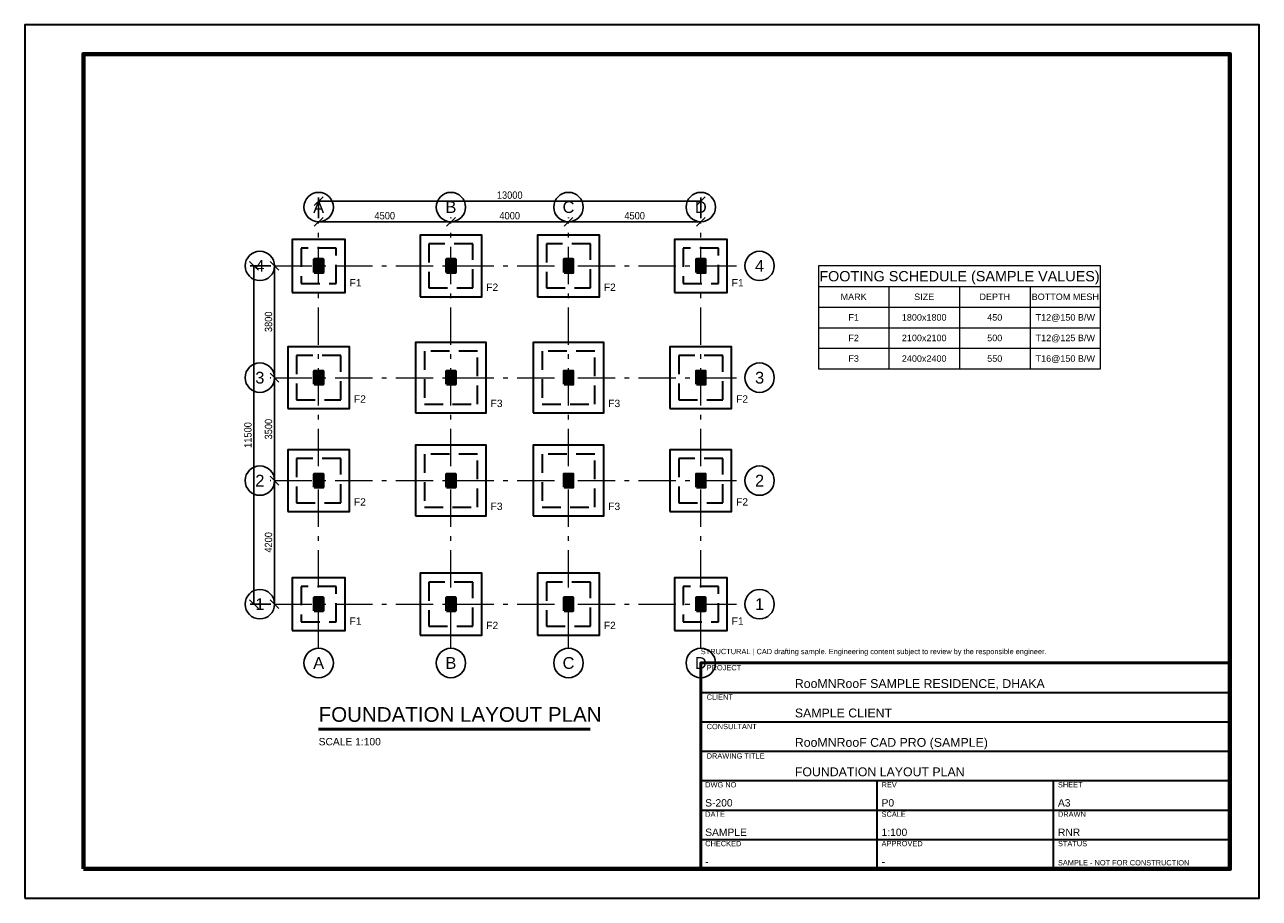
# Model space of a CAD drawing. Header units: millimetres. Extents: x -10000 to 32000, y -10000 to 19700.
import ezdxf
from ezdxf.enums import TextEntityAlignment as Align

# ---------------------------------------------------------------- set-up
doc = ezdxf.new("R2010")
doc.units = ezdxf.units.MM
doc.header["$LTSCALE"] = 100
doc.linetypes.add('RNR_GRID', pattern=[20.6375, 12.7, -3.175, 1.5875, -3.175])
doc.linetypes.add('RNR_HIDDEN', pattern=[9.525, 6.35, -3.175])
for name, color, linetype, lineweight, true_color in [('ANNO-DIMS', 30, 'Continuous', 18, 0xff9f1c), ('ANNO-GRID', 7, 'Continuous', 25, 0xf8f9fa), ('ANNO-SCHEDULE', 9, 'Continuous', 18, 0xc8c8c8), ('ANNO-TEXT', 7, 'Continuous', 18, 0xffffff), ('ANNO-TITLE', 7, 'Continuous', 35, 0xffc6ff), ('S-COL', 22, 'Continuous', 50, 0xd62828), ('S-FTG', 27, 'Continuous', 35, 0x99582a), ('S-GRID', 253, 'RNR_GRID', 18, 0xadb5bd), ('S-TEXT', 254, 'Continuous', 18, 0xe6e6e6)]:
    doc.layers.add(name, color=color, linetype=linetype, lineweight=lineweight, true_color=true_color)
doc.layers.add('S-HATCH', color=252, linetype='Continuous', lineweight=9, true_color=0x8c8ca0, transparency=0.4)
doc.styles.add('RNR_HEADING', font='arial.ttf')
doc.styles.add('RNR_TEXT', font='arial.ttf', dxfattribs={"width": 0.9})
doc.dimstyles.new('RNR_STRUCT', dxfattribs={"dimscale": 100, "dimtxt": 2.5, "dimasz": 1.5, "dimexe": 1.25, "dimexo": 1.5, "dimgap": 0.8, "dimtad": 1, "dimdec": 0, "dimtxsty": 'RNR_TEXT', "dimtsz": 1.5, "dimcen": 2.5, "dimazin": 3, "dimtfac": 1, "dimtmove": 0, "dimatfit": 3})

msp = doc.modelspace()

# ---------------------------------------------------------------- hatches: boundary and pattern name
at = {"layer": 'S-HATCH', "true_color": 0x8c8ca0}
h = msp.add_hatch(dxfattribs=at)
h.set_pattern_fill('ANSI31', scale=5)
h.paths.add_polyline_path([(-150, 11275), (150, 11275), (150, 11725), (-150, 11725)])
h = msp.add_hatch(dxfattribs=at)
h.set_pattern_fill('ANSI31', scale=5)
h.paths.add_polyline_path([(4350, 11275), (4650, 11275), (4650, 11725), (4350, 11725)])
h = msp.add_hatch(dxfattribs=at)
h.set_pattern_fill('ANSI31', scale=5)
h.paths.add_polyline_path([(8350, 11275), (8650, 11275), (8650, 11725), (8350, 11725)])
h = msp.add_hatch(dxfattribs=at)
h.set_pattern_fill('ANSI31', scale=5)
h.paths.add_polyline_path([(12850, 11275), (13150, 11275), (13150, 11725), (12850, 11725)])
h = msp.add_hatch(dxfattribs=at)
h.set_pattern_fill('ANSI31', scale=5)
h.paths.add_polyline_path([(-150, 7475), (150, 7475), (150, 7925), (-150, 7925)])
h = msp.add_hatch(dxfattribs=at)
h.set_pattern_fill('ANSI31', scale=5)
h.paths.add_polyline_path([(4350, 7475), (4650, 7475), (4650, 7925), (4350, 7925)])
h = msp.add_hatch(dxfattribs=at)
h.set_pattern_fill('ANSI31', scale=5)
h.paths.add_polyline_path([(8350, 7475), (8650, 7475), (8650, 7925), (8350, 7925)])
h = msp.add_hatch(dxfattribs=at)
h.set_pattern_fill('ANSI31', scale=5)
h.paths.add_polyline_path([(12850, 7475), (13150, 7475), (13150, 7925), (12850, 7925)])
h = msp.add_hatch(dxfattribs=at)
h.set_pattern_fill('ANSI31', scale=5)
h.paths.add_polyline_path([(-150, 3975), (150, 3975), (150, 4425), (-150, 4425)])
h = msp.add_hatch(dxfattribs=at)
h.set_pattern_fill('ANSI31', scale=5)
h.paths.add_polyline_path([(4350, 3975), (4650, 3975), (4650, 4425), (4350, 4425)])
h = msp.add_hatch(dxfattribs=at)
h.set_pattern_fill('ANSI31', scale=5)
h.paths.add_polyline_path([(8350, 3975), (8650, 3975), (8650, 4425), (8350, 4425)])
h = msp.add_hatch(dxfattribs=at)
h.set_pattern_fill('ANSI31', scale=5)
h.paths.add_polyline_path([(12850, 3975), (13150, 3975), (13150, 4425), (12850, 4425)])
h = msp.add_hatch(dxfattribs=at)
h.set_pattern_fill('ANSI31', scale=5)
h.paths.add_polyline_path([(-150, -225), (150, -225), (150, 225), (-150, 225)])
h = msp.add_hatch(dxfattribs=at)
h.set_pattern_fill('ANSI31', scale=5)
h.paths.add_polyline_path([(4350, -225), (4650, -225), (4650, 225), (4350, 225)])
h = msp.add_hatch(dxfattribs=at)
h.set_pattern_fill('ANSI31', scale=5)
h.paths.add_polyline_path([(8350, -225), (8650, -225), (8650, 225), (8350, 225)])
h = msp.add_hatch(dxfattribs=at)
h.set_pattern_fill('ANSI31', scale=5)
h.paths.add_polyline_path([(12850, -225), (13150, -225), (13150, 225), (12850, 225)])

# ---------------------------------------------------------------- linework, layer by layer
at = {"layer": 'ANNO-GRID'}
for centre in [(0, 13500), (4500, 13500), (8500, 13500), (13000, 13500), (-2000, 11500), (15000, 11500), (-2000, 7700), (15000, 7700), (-2000, 4200), (15000, 4200), (-2000, 0), (15000, 0), (0, -2000), (4500, -2000), (8500, -2000), (13000, -2000)]:
    msp.add_circle(centre, 500, dxfattribs=at)
at = {"layer": 'ANNO-SCHEDULE'}
for p, q in [((17000, 10800), (26600, 10800)), ((19400, 10800), (19400, 8000)), ((21800, 10800), (21800, 8000)), ((24200, 10800), (24200, 8000)), ((17000, 10100), (26600, 10100)), ((17000, 9400), (26600, 9400)), ((17000, 8700), (26600, 8700))]:
    msp.add_line(p, q, dxfattribs=at)
msp.add_lwpolyline([(17000, 8000), (26600, 8000), (26600, 11500), (17000, 11500)], close=True, dxfattribs=at)
at = {"layer": 'ANNO-TEXT', "lineweight": 50}
msp.add_line((0, -4250), (9240, -4250), dxfattribs=at)
at = {"layer": 'ANNO-TITLE'}
for p, q in [((13000, -3000), (31000, -3000)), ((13000, -4000), (31000, -4000)), ((13000, -5000), (31000, -5000)), ((13000, -6000), (31000, -6000)), ((19000, -9000), (19000, -6000)), ((25000, -9000), (25000, -6000)), ((13000, -7000), (31000, -7000)), ((13000, -8000), (31000, -8000))]:
    msp.add_line(p, q, dxfattribs=at)
msp.add_lwpolyline([(-10000, -10000), (32000, -10000), (32000, 19700), (-10000, 19700)], close=True, dxfattribs=at)
at = {"layer": 'ANNO-TITLE', "lineweight": 70}
msp.add_lwpolyline([(-8000, -9000), (31000, -9000), (31000, 18700), (-8000, 18700)], close=True, dxfattribs=at)
at = {"layer": 'ANNO-TITLE', "lineweight": 50}
msp.add_lwpolyline([(13000, -9000), (31000, -9000), (31000, -2000), (13000, -2000)], close=True, dxfattribs=at)
at = {"layer": 'S-COL'}
for points in [[(-150, 11275), (150, 11275), (150, 11725), (-150, 11725)], [(4350, 11275), (4650, 11275), (4650, 11725), (4350, 11725)], [(8350, 11275), (8650, 11275), (8650, 11725), (8350, 11725)], [(12850, 11275), (13150, 11275), (13150, 11725), (12850, 11725)], [(-150, 7475), (150, 7475), (150, 7925), (-150, 7925)], [(4350, 7475), (4650, 7475), (4650, 7925), (4350, 7925)], [(8350, 7475), (8650, 7475), (8650, 7925), (8350, 7925)], [(12850, 7475), (13150, 7475), (13150, 7925), (12850, 7925)], [(-150, 3975), (150, 3975), (150, 4425), (-150, 4425)], [(4350, 3975), (4650, 3975), (4650, 4425), (4350, 4425)], [(8350, 3975), (8650, 3975), (8650, 4425), (8350, 4425)], [(12850, 3975), (13150, 3975), (13150, 4425), (12850, 4425)], [(-150, -225), (150, -225), (150, 225), (-150, 225)], [(4350, -225), (4650, -225), (4650, 225), (4350, 225)], [(8350, -225), (8650, -225), (8650, 225), (8350, 225)], [(12850, -225), (13150, -225), (13150, 225), (12850, 225)]]:
    msp.add_lwpolyline(points, close=True, dxfattribs=at)
at = {"layer": 'S-FTG'}
for points in [[(-900, 10600), (900, 10600), (900, 12400), (-900, 12400)], [(3450, 10450), (5550, 10450), (5550, 12550), (3450, 12550)], [(7450, 10450), (9550, 10450), (9550, 12550), (7450, 12550)], [(12100, 10600), (13900, 10600), (13900, 12400), (12100, 12400)], [(3300, 6500), (5700, 6500), (5700, 8900), (3300, 8900)], [(7300, 6500), (9700, 6500), (9700, 8900), (7300, 8900)], [(-1050, 6650), (1050, 6650), (1050, 8750), (-1050, 8750)], [(11950, 6650), (14050, 6650), (14050, 8750), (11950, 8750)], [(-1050, 3150), (1050, 3150), (1050, 5250), (-1050, 5250)], [(3300, 3000), (5700, 3000), (5700, 5400), (3300, 5400)], [(7300, 3000), (9700, 3000), (9700, 5400), (7300, 5400)], [(11950, 3150), (14050, 3150), (14050, 5250), (11950, 5250)], [(-900, -900), (900, -900), (900, 900), (-900, 900)], [(3450, -1050), (5550, -1050), (5550, 1050), (3450, 1050)], [(7450, -1050), (9550, -1050), (9550, 1050), (7450, 1050)], [(12100, -900), (13900, -900), (13900, 900), (12100, 900)]]:
    msp.add_lwpolyline(points, close=True, dxfattribs=at)
at = {"layer": 'S-FTG', "linetype": 'RNR_HIDDEN'}
for points in [[(3750, 10750), (5250, 10750), (5250, 12250), (3750, 12250)], [(7750, 10750), (9250, 10750), (9250, 12250), (7750, 12250)], [(-600, 10900), (600, 10900), (600, 12100), (-600, 12100)], [(12400, 10900), (13600, 10900), (13600, 12100), (12400, 12100)], [(-750, 6950), (750, 6950), (750, 8450), (-750, 8450)], [(3600, 6800), (5400, 6800), (5400, 8600), (3600, 8600)], [(7600, 6800), (9400, 6800), (9400, 8600), (7600, 8600)], [(12250, 6950), (13750, 6950), (13750, 8450), (12250, 8450)], [(3600, 3300), (5400, 3300), (5400, 5100), (3600, 5100)], [(7600, 3300), (9400, 3300), (9400, 5100), (7600, 5100)], [(-750, 3450), (750, 3450), (750, 4950), (-750, 4950)], [(12250, 3450), (13750, 3450), (13750, 4950), (12250, 4950)], [(-600, -600), (600, -600), (600, 600), (-600, 600)], [(3750, -750), (5250, -750), (5250, 750), (3750, 750)], [(7750, -750), (9250, -750), (9250, 750), (7750, 750)], [(12400, -600), (13600, -600), (13600, 600), (12400, 600)]]:
    msp.add_lwpolyline(points, close=True, dxfattribs=at)
at = {"layer": 'S-GRID'}
for p, q in [((0, -1500), (0, 13000)), ((4500, -1500), (4500, 13000)), ((8500, -1500), (8500, 13000)), ((13000, -1500), (13000, 13000)), ((-1500, 11500), (14500, 11500)), ((-1500, 7700), (14500, 7700)), ((-1500, 4200), (14500, 4200)), ((-1500, 0), (14500, 0))]:
    msp.add_line(p, q, dxfattribs=at)

# ---------------------------------------------------------------- texts
at = {"layer": 'ANNO-GRID', "style": 'RNR_TEXT'}
for s, p in [('A', (0, 13500)), ('B', (4500, 13500)), ('C', (8500, 13500)), ('D', (13000, 13500)), ('4', (-2000, 11500)), ('4', (15000, 11500)), ('3', (-2000, 7700)), ('3', (15000, 7700)), ('2', (-2000, 4200)), ('2', (15000, 4200)), ('1', (-2000, 0)), ('1', (15000, 0)), ('A', (0, -2000)), ('B', (4500, -2000)), ('C', (8500, -2000)), ('D', (13000, -2000))]:
    msp.add_text(s, height=400, dxfattribs=at).set_placement(p, align=Align.MIDDLE_CENTER)
at = {"layer": 'ANNO-SCHEDULE'}
for s, height, style, p in [('FOOTING SCHEDULE (SAMPLE VALUES)', 350, 'RNR_HEADING', (21800, 11150)), ('MARK', 220, 'RNR_TEXT', (18200, 10450)), ('SIZE', 220, 'RNR_TEXT', (20600, 10450)), ('DEPTH', 220, 'RNR_TEXT', (23000, 10450)), ('BOTTOM MESH', 220, 'RNR_TEXT', (25400, 10450)), ('F1', 220, 'RNR_TEXT', (18200, 9750)), ('1800x1800', 220, 'RNR_TEXT', (20600, 9750)), ('450', 220, 'RNR_TEXT', (23000, 9750)), ('T12@150 B/W', 220, 'RNR_TEXT', (25400, 9750)), ('F2', 220, 'RNR_TEXT', (18200, 9050)), ('2100x2100', 220, 'RNR_TEXT', (20600, 9050)), ('500', 220, 'RNR_TEXT', (23000, 9050)), ('T12@125 B/W', 220, 'RNR_TEXT', (25400, 9050)), ('F3', 220, 'RNR_TEXT', (18200, 8350)), ('2400x2400', 220, 'RNR_TEXT', (20600, 8350)), ('550', 220, 'RNR_TEXT', (23000, 8350)), ('T16@150 B/W', 220, 'RNR_TEXT', (25400, 8350))]:
    msp.add_text(s, height=height, dxfattribs=dict(at, style=style)).set_placement(p, align=Align.MIDDLE_CENTER)
at = {"layer": 'ANNO-TEXT'}
for s, height, style, p in [('FOUNDATION LAYOUT PLAN', 500, 'RNR_HEADING', (0, -4000)), ('SCALE 1:100', 250, 'RNR_TEXT', (0, -4800))]:
    msp.add_text(s, height=height, dxfattribs=dict(at, style=style)).set_placement(p)
at = {"layer": 'ANNO-TITLE', "style": 'RNR_TEXT'}
for s, height, p in [('STRUCTURAL | CAD drafting sample. Engineering content subject to review by the responsible engineer.', 180, (13000, -1700)), ('PROJECT', 180, (13200, -2250)), ('RooMNRooF SAMPLE RESIDENCE, DHAKA', 300, (16200, -2850)), ('CLIENT', 180, (13200, -3250)), ('SAMPLE CLIENT', 300, (16200, -3850)), ('CONSULTANT', 180, (13200, -4250)), ('RooMNRooF CAD PRO (SAMPLE)', 300, (16200, -4850)), ('DRAWING TITLE', 180, (13200, -5250)), ('FOUNDATION LAYOUT PLAN', 300, (16200, -5850)), ('DWG NO', 180, (13150, -6230)), ('REV', 180, (19150, -6230)), ('SHEET', 180, (25150, -6230)), ('S-200', 250, (13150, -6880)), ('P0', 250, (19150, -6880)), ('A3', 250, (25150, -6880)), ('DATE', 180, (13150, -7230)), ('SCALE', 180, (19150, -7230)), ('DRAWN', 180, (25150, -7230)), ('SAMPLE', 250, (13150, -7880)), ('1:100', 250, (19150, -7880)), ('RNR', 250, (25150, -7880)), ('CHECKED', 180, (13150, -8230)), ('APPROVED', 180, (19150, -8230)), ('STATUS', 180, (25150, -8230)), ('-', 250, (13150, -8880)), ('-', 250, (19150, -8880)), ('SAMPLE - NOT FOR CONSTRUCTION', 180, (25150, -8880))]:
    msp.add_text(s, height=height, dxfattribs=at).set_placement(p)
at = {"layer": 'S-TEXT', "style": 'RNR_TEXT'}
for s, p in [('F1', (1050, 10800)), ('F1', (14050, 10800)), ('F2', (5700, 10650)), ('F2', (9700, 10650)), ('F2', (1200, 6850)), ('F3', (5850, 6700)), ('F3', (9850, 6700)), ('F2', (14200, 6850)), ('F2', (1200, 3350)), ('F3', (5850, 3200)), ('F3', (9850, 3200)), ('F2', (14200, 3350)), ('F1', (1050, -700)), ('F2', (5700, -850)), ('F2', (9700, -850)), ('F1', (14050, -700))]:
    msp.add_text(s, height=250, dxfattribs=at).set_placement(p)

# ---------------------------------------------------------------- dimensions: what is measured, and where the dimension line sits
at = {"layer": 'ANNO-DIMS'}
for base, p1, p2 in [((0, 13700), (0, 13000), (13000, 13000)), ((0, 13000), (0, 13000), (4500, 13000)), ((4500, 13000), (4500, 13000), (8500, 13000)), ((8500, 13000), (8500, 13000), (13000, 13000))]:
    msp.add_linear_dim(base=base, p1=p1, p2=p2, dimstyle='RNR_STRUCT', override={"dimscale": 100}, dxfattribs=at).render()
for base, p1, p2 in [((-2200, 0), (-1500, 0), (-1500, 11500)), ((-1500, 7700), (-1500, 7700), (-1500, 11500)), ((-1500, 4200), (-1500, 4200), (-1500, 7700)), ((-1500, 0), (-1500, 0), (-1500, 4200))]:
    msp.add_linear_dim(base=base, p1=p1, p2=p2, angle=90, dimstyle='RNR_STRUCT', override={"dimscale": 100}, dxfattribs=at).render()

doc.saveas('drawing.dxf')
